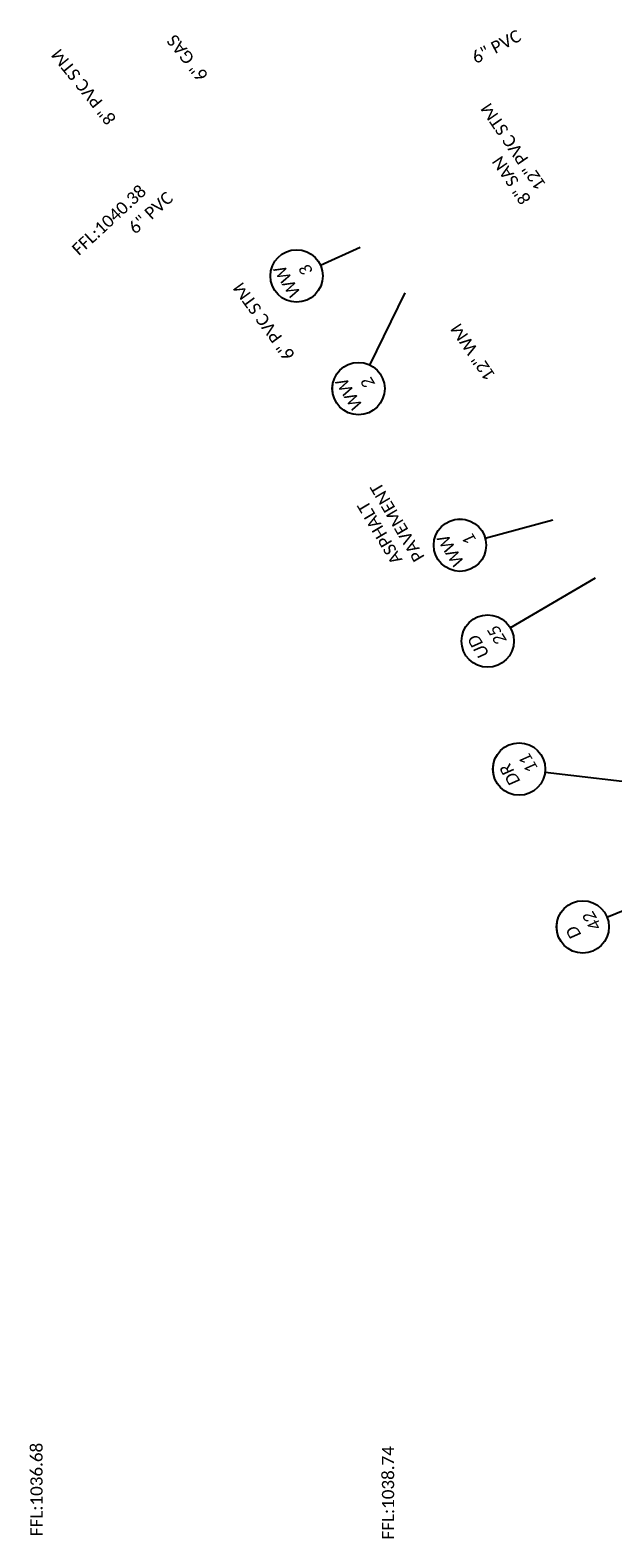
# Model space of a CAD drawing. Header units: feet. Extents: x -5 to 2247819, y -3 to 598692.
# Tile 14 of 84: x 2245419 to 2245552, y 596414 to 596759. Entities that reach past the tile are written whole.
import ezdxf
from ezdxf.enums import TextEntityAlignment as Align

# ---------------------------------------------------------------- set-up
doc = ezdxf.new("R2010")
doc.units = ezdxf.units.FT
doc.header["$MEASUREMENT"] = 0
for name, color, linetype in [('BD_X_Text', 7, 'Continuous'), ('DR_X_Text', 7, 'Continuous'), ('PV_X_Text', 7, 'Continuous'), ('TX_P_20', 7, 'Continuous'), ('UT_X_Gas_Text', 7, 'Continuous'), ('UT_X_Sanitary_Text', 7, 'Continuous'), ('UT_X_Water_Text', 7, 'Continuous')]:
    doc.layers.add(name, color=color, linetype=linetype)
doc.styles.add('P_Slanted_Normal', font='calibrii.ttf', dxfattribs={"height": 0.14})
doc.styles.add('Slanted-Normal', font='font31.shx', dxfattribs={"height": 0.14})
doc.styles.add('X_Straight_Normal', font='calibril.ttf', dxfattribs={"height": 0.14})

# ---------------------------------------------------------------- blocks, each defined once
blk = doc.blocks.new('*U1079')
blk.add_wipeout([(-0.298, 0.023), (-0.295, 0.045), (-0.291, 0.07), (-0.285, 0.091), (-0.277, 0.112), (-0.268, 0.133), (-0.257, 0.153), (-0.245, 0.172), (-0.234, 0.186), (-0.221, 0.202), (-0.206, 0.217), (-0.188, 0.233), (-0.172, 0.245), (-0.158, 0.254), (-0.142, 0.263), (-0.124, 0.272), (-0.105, 0.28), (-0.084, 0.287), (-0.058, 0.293), (-0.036, 0.297), (-0.012, 0.299), (0, 0.299), (0.022, 0.298), (0.043, 0.296), (0.069, 0.291), (0.09, 0.285), (0.111, 0.278), (0.135, 0.266), (0.153, 0.256), (0.17, 0.246), (0.187, 0.233), (0.203, 0.219), (0.217, 0.205), (0.23, 0.191), (0.24, 0.178), (0.253, 0.159), (0.264, 0.141), (0.273, 0.122), (0.281, 0.103), (0.286, 0.086), (0.291, 0.068), (0.294, 0.053), (0.297, 0.037), (0.298, 0.018), (0.299, 0), (0.298, -0.02), (0.296, -0.04), (0.293, -0.059), (0.289, -0.076), (0.284, -0.093), (0.278, -0.109), (0.272, -0.123), (0.263, -0.141), (0.254, -0.157), (0.245, -0.171), (0.232, -0.188), (0.22, -0.202), (0.211, -0.211), (0.198, -0.224), (0.188, -0.232), (0.172, -0.244), (0.151, -0.258), (0.129, -0.27), (0.112, -0.277), (0.094, -0.284), (0.07, -0.291), (0.057, -0.293), (0.038, -0.296), (0.025, -0.298), (0.011, -0.299), (0, -0.299), (-0.006, -0.299), (-0.018, -0.298), (-0.028, -0.298), (-0.04, -0.296), (-0.052, -0.294), (-0.064, -0.292), (-0.077, -0.289), (-0.092, -0.284), (-0.115, -0.276), (-0.135, -0.267), (-0.15, -0.258), (-0.168, -0.247), (-0.182, -0.237), (-0.199, -0.223), (-0.218, -0.204), (-0.232, -0.189), (-0.246, -0.17), (-0.255, -0.155), (-0.266, -0.137), (-0.275, -0.118), (-0.283, -0.097), (-0.29, -0.074), (-0.294, -0.054), (-0.297, -0.033), (-0.299, -0.015), (-0.299, 0)])
at = {"flags": 128}
blk.add_lwpolyline([(-0.183, -0.237), (-0.946, -1.226)], dxfattribs=at)
blk.add_circle((0, 0), 0.3)
at = {"style": 'Slanted-Normal', "flags": 8}
for tag, p in [('ITEMTYPE', (0, 0.125)), ('ITEMNUMBER', (0, -0.125))]:
    blk.add_attdef(tag, text='', height=0.14, dxfattribs=at).set_placement(p, align=Align.MIDDLE_CENTER)
blk = doc.blocks.new('*U1083')
blk.add_wipeout([(-0.298, 0.023), (-0.295, 0.045), (-0.291, 0.07), (-0.285, 0.091), (-0.277, 0.112), (-0.268, 0.133), (-0.257, 0.153), (-0.245, 0.172), (-0.234, 0.186), (-0.221, 0.202), (-0.206, 0.217), (-0.188, 0.233), (-0.172, 0.245), (-0.158, 0.254), (-0.142, 0.263), (-0.124, 0.272), (-0.105, 0.28), (-0.084, 0.287), (-0.058, 0.293), (-0.036, 0.297), (-0.012, 0.299), (0, 0.299), (0.022, 0.298), (0.043, 0.296), (0.069, 0.291), (0.09, 0.285), (0.111, 0.278), (0.135, 0.266), (0.153, 0.256), (0.17, 0.246), (0.187, 0.233), (0.203, 0.219), (0.217, 0.205), (0.23, 0.191), (0.24, 0.178), (0.253, 0.159), (0.264, 0.141), (0.273, 0.122), (0.281, 0.103), (0.286, 0.086), (0.291, 0.068), (0.294, 0.053), (0.297, 0.037), (0.298, 0.018), (0.299, 0), (0.298, -0.02), (0.296, -0.04), (0.293, -0.059), (0.289, -0.076), (0.284, -0.093), (0.278, -0.109), (0.272, -0.123), (0.263, -0.141), (0.254, -0.157), (0.245, -0.171), (0.232, -0.188), (0.22, -0.202), (0.211, -0.211), (0.198, -0.224), (0.188, -0.232), (0.172, -0.244), (0.151, -0.258), (0.129, -0.27), (0.112, -0.277), (0.094, -0.284), (0.07, -0.291), (0.057, -0.293), (0.038, -0.296), (0.025, -0.298), (0.011, -0.299), (0, -0.299), (-0.006, -0.299), (-0.018, -0.298), (-0.028, -0.298), (-0.04, -0.296), (-0.052, -0.294), (-0.064, -0.292), (-0.077, -0.289), (-0.092, -0.284), (-0.115, -0.276), (-0.135, -0.267), (-0.15, -0.258), (-0.168, -0.247), (-0.182, -0.237), (-0.199, -0.223), (-0.218, -0.204), (-0.232, -0.189), (-0.246, -0.17), (-0.255, -0.155), (-0.266, -0.137), (-0.275, -0.118), (-0.283, -0.097), (-0.29, -0.074), (-0.294, -0.054), (-0.297, -0.033), (-0.299, -0.015), (-0.299, 0)])
at = {"flags": 128}
blk.add_lwpolyline([(-0.081, -0.289), (-0.298, -1.062)], dxfattribs=at)
blk.add_circle((0, 0), 0.3)
at = {"style": 'Slanted-Normal', "flags": 8}
for tag, p in [('ITEMTYPE', (0, 0.125)), ('ITEMNUMBER', (0, -0.125))]:
    blk.add_attdef(tag, text='', height=0.14, dxfattribs=at).set_placement(p, align=Align.MIDDLE_CENTER)
blk = doc.blocks.new('*U1084')
blk.add_wipeout([(-0.298, 0.023), (-0.295, 0.045), (-0.291, 0.07), (-0.285, 0.091), (-0.277, 0.112), (-0.268, 0.133), (-0.257, 0.153), (-0.245, 0.172), (-0.234, 0.186), (-0.221, 0.202), (-0.206, 0.217), (-0.188, 0.233), (-0.172, 0.245), (-0.158, 0.254), (-0.142, 0.263), (-0.124, 0.272), (-0.105, 0.28), (-0.084, 0.287), (-0.058, 0.293), (-0.036, 0.297), (-0.012, 0.299), (0, 0.299), (0.022, 0.298), (0.043, 0.296), (0.069, 0.291), (0.09, 0.285), (0.111, 0.278), (0.135, 0.266), (0.153, 0.256), (0.17, 0.246), (0.187, 0.233), (0.203, 0.219), (0.217, 0.205), (0.23, 0.191), (0.24, 0.178), (0.253, 0.159), (0.264, 0.141), (0.273, 0.122), (0.281, 0.103), (0.286, 0.086), (0.291, 0.068), (0.294, 0.053), (0.297, 0.037), (0.298, 0.018), (0.299, 0), (0.298, -0.02), (0.296, -0.04), (0.293, -0.059), (0.289, -0.076), (0.284, -0.093), (0.278, -0.109), (0.272, -0.123), (0.263, -0.141), (0.254, -0.157), (0.245, -0.171), (0.232, -0.188), (0.22, -0.202), (0.211, -0.211), (0.198, -0.224), (0.188, -0.232), (0.172, -0.244), (0.151, -0.258), (0.129, -0.27), (0.112, -0.277), (0.094, -0.284), (0.07, -0.291), (0.057, -0.293), (0.038, -0.296), (0.025, -0.298), (0.011, -0.299), (0, -0.299), (-0.006, -0.299), (-0.018, -0.298), (-0.028, -0.298), (-0.04, -0.296), (-0.052, -0.294), (-0.064, -0.292), (-0.077, -0.289), (-0.092, -0.284), (-0.115, -0.276), (-0.135, -0.267), (-0.15, -0.258), (-0.168, -0.247), (-0.182, -0.237), (-0.199, -0.223), (-0.218, -0.204), (-0.232, -0.189), (-0.246, -0.17), (-0.255, -0.155), (-0.266, -0.137), (-0.275, -0.118), (-0.283, -0.097), (-0.29, -0.074), (-0.294, -0.054), (-0.297, -0.033), (-0.299, -0.015), (-0.299, 0)])
at = {"flags": 128}
blk.add_lwpolyline([(0.164, -0.251), (0.665, -1.022)], dxfattribs=at)
blk.add_circle((0, 0), 0.3)
at = {"style": 'Slanted-Normal', "flags": 8}
for tag, p in [('ITEMTYPE', (0, 0.125)), ('ITEMNUMBER', (0, -0.125))]:
    blk.add_attdef(tag, text='', height=0.14, dxfattribs=at).set_placement(p, align=Align.MIDDLE_CENTER)
blk = doc.blocks.new('*U1087')
blk.add_wipeout([(-0.298, 0.023), (-0.295, 0.045), (-0.291, 0.07), (-0.285, 0.091), (-0.277, 0.112), (-0.268, 0.133), (-0.257, 0.153), (-0.245, 0.172), (-0.234, 0.186), (-0.221, 0.202), (-0.206, 0.217), (-0.188, 0.233), (-0.172, 0.245), (-0.158, 0.254), (-0.142, 0.263), (-0.124, 0.272), (-0.105, 0.28), (-0.084, 0.287), (-0.058, 0.293), (-0.036, 0.297), (-0.012, 0.299), (0, 0.299), (0.022, 0.298), (0.043, 0.296), (0.069, 0.291), (0.09, 0.285), (0.111, 0.278), (0.135, 0.266), (0.153, 0.256), (0.17, 0.246), (0.187, 0.233), (0.203, 0.219), (0.217, 0.205), (0.23, 0.191), (0.24, 0.178), (0.253, 0.159), (0.264, 0.141), (0.273, 0.122), (0.281, 0.103), (0.286, 0.086), (0.291, 0.068), (0.294, 0.053), (0.297, 0.037), (0.298, 0.018), (0.299, 0), (0.298, -0.02), (0.296, -0.04), (0.293, -0.059), (0.289, -0.076), (0.284, -0.093), (0.278, -0.109), (0.272, -0.123), (0.263, -0.141), (0.254, -0.157), (0.245, -0.171), (0.232, -0.188), (0.22, -0.202), (0.211, -0.211), (0.198, -0.224), (0.188, -0.232), (0.172, -0.244), (0.151, -0.258), (0.129, -0.27), (0.112, -0.277), (0.094, -0.284), (0.07, -0.291), (0.057, -0.293), (0.038, -0.296), (0.025, -0.298), (0.011, -0.299), (0, -0.299), (-0.006, -0.299), (-0.018, -0.298), (-0.028, -0.298), (-0.04, -0.296), (-0.052, -0.294), (-0.064, -0.292), (-0.077, -0.289), (-0.092, -0.284), (-0.115, -0.276), (-0.135, -0.267), (-0.15, -0.258), (-0.168, -0.247), (-0.182, -0.237), (-0.199, -0.223), (-0.218, -0.204), (-0.232, -0.189), (-0.246, -0.17), (-0.255, -0.155), (-0.266, -0.137), (-0.275, -0.118), (-0.283, -0.097), (-0.29, -0.074), (-0.294, -0.054), (-0.297, -0.033), (-0.299, -0.015), (-0.299, 0)])
at = {"flags": 128}
blk.add_lwpolyline([(-0.034, -0.298), (-0.091, -0.794)], dxfattribs=at)
blk.add_circle((0, 0), 0.3)
at = {"style": 'Slanted-Normal', "flags": 8}
for tag, p in [('ITEMTYPE', (0, 0.125)), ('ITEMNUMBER', (0, -0.125))]:
    blk.add_attdef(tag, text='', height=0.14, dxfattribs=at).set_placement(p, align=Align.MIDDLE_CENTER)
blk = doc.blocks.new('*U1210')
blk.add_wipeout([(-0.298, 0.023), (-0.295, 0.045), (-0.291, 0.07), (-0.285, 0.091), (-0.277, 0.112), (-0.268, 0.133), (-0.257, 0.153), (-0.245, 0.172), (-0.234, 0.186), (-0.221, 0.202), (-0.206, 0.217), (-0.188, 0.233), (-0.172, 0.245), (-0.158, 0.254), (-0.142, 0.263), (-0.124, 0.272), (-0.105, 0.28), (-0.084, 0.287), (-0.058, 0.293), (-0.036, 0.297), (-0.012, 0.299), (0, 0.299), (0.022, 0.298), (0.043, 0.296), (0.069, 0.291), (0.09, 0.285), (0.111, 0.278), (0.135, 0.266), (0.153, 0.256), (0.17, 0.246), (0.187, 0.233), (0.203, 0.219), (0.217, 0.205), (0.23, 0.191), (0.24, 0.178), (0.253, 0.159), (0.264, 0.141), (0.273, 0.122), (0.281, 0.103), (0.286, 0.086), (0.291, 0.068), (0.294, 0.053), (0.297, 0.037), (0.298, 0.018), (0.299, 0), (0.298, -0.02), (0.296, -0.04), (0.293, -0.059), (0.289, -0.076), (0.284, -0.093), (0.278, -0.109), (0.272, -0.123), (0.263, -0.141), (0.254, -0.157), (0.245, -0.171), (0.232, -0.188), (0.22, -0.202), (0.211, -0.211), (0.198, -0.224), (0.188, -0.232), (0.172, -0.244), (0.151, -0.258), (0.129, -0.27), (0.112, -0.277), (0.094, -0.284), (0.07, -0.291), (0.057, -0.293), (0.038, -0.296), (0.025, -0.298), (0.011, -0.299), (0, -0.299), (-0.006, -0.299), (-0.018, -0.298), (-0.028, -0.298), (-0.04, -0.296), (-0.052, -0.294), (-0.064, -0.292), (-0.077, -0.289), (-0.092, -0.284), (-0.115, -0.276), (-0.135, -0.267), (-0.15, -0.258), (-0.168, -0.247), (-0.182, -0.237), (-0.199, -0.223), (-0.218, -0.204), (-0.232, -0.189), (-0.246, -0.17), (-0.255, -0.155), (-0.266, -0.137), (-0.275, -0.118), (-0.283, -0.097), (-0.29, -0.074), (-0.294, -0.054), (-0.297, -0.033), (-0.299, -0.015), (-0.299, 0)])
at = {"flags": 128}
blk.add_lwpolyline([(-0.003, -0.3), (-0.014, -1.432)], dxfattribs=at)
blk.add_circle((0, 0), 0.3)
at = {"style": 'Slanted-Normal', "flags": 8}
for tag, p in [('ITEMTYPE', (0, 0.125)), ('ITEMNUMBER', (0, -0.125))]:
    blk.add_attdef(tag, text='', height=0.14, dxfattribs=at).set_placement(p, align=Align.MIDDLE_CENTER)
blk = doc.blocks.new('*U1216')
blk.add_wipeout([(-0.298, 0.023), (-0.295, 0.045), (-0.291, 0.07), (-0.285, 0.091), (-0.277, 0.112), (-0.268, 0.133), (-0.257, 0.153), (-0.245, 0.172), (-0.234, 0.186), (-0.221, 0.202), (-0.206, 0.217), (-0.188, 0.233), (-0.172, 0.245), (-0.158, 0.254), (-0.142, 0.263), (-0.124, 0.272), (-0.105, 0.28), (-0.084, 0.287), (-0.058, 0.293), (-0.036, 0.297), (-0.012, 0.299), (0, 0.299), (0.022, 0.298), (0.043, 0.296), (0.069, 0.291), (0.09, 0.285), (0.111, 0.278), (0.135, 0.266), (0.153, 0.256), (0.17, 0.246), (0.187, 0.233), (0.203, 0.219), (0.217, 0.205), (0.23, 0.191), (0.24, 0.178), (0.253, 0.159), (0.264, 0.141), (0.273, 0.122), (0.281, 0.103), (0.286, 0.086), (0.291, 0.068), (0.294, 0.053), (0.297, 0.037), (0.298, 0.018), (0.299, 0), (0.298, -0.02), (0.296, -0.04), (0.293, -0.059), (0.289, -0.076), (0.284, -0.093), (0.278, -0.109), (0.272, -0.123), (0.263, -0.141), (0.254, -0.157), (0.245, -0.171), (0.232, -0.188), (0.22, -0.202), (0.211, -0.211), (0.198, -0.224), (0.188, -0.232), (0.172, -0.244), (0.151, -0.258), (0.129, -0.27), (0.112, -0.277), (0.094, -0.284), (0.07, -0.291), (0.057, -0.293), (0.038, -0.296), (0.025, -0.298), (0.011, -0.299), (0, -0.299), (-0.006, -0.299), (-0.018, -0.298), (-0.028, -0.298), (-0.04, -0.296), (-0.052, -0.294), (-0.064, -0.292), (-0.077, -0.289), (-0.092, -0.284), (-0.115, -0.276), (-0.135, -0.267), (-0.15, -0.258), (-0.168, -0.247), (-0.182, -0.237), (-0.199, -0.223), (-0.218, -0.204), (-0.232, -0.189), (-0.246, -0.17), (-0.255, -0.155), (-0.266, -0.137), (-0.275, -0.118), (-0.283, -0.097), (-0.29, -0.074), (-0.294, -0.054), (-0.297, -0.033), (-0.299, -0.015), (-0.299, 0)])
at = {"flags": 128}
blk.add_lwpolyline([(-0.046, -0.296), (-0.299, -1.933)], dxfattribs=at)
blk.add_circle((0, 0), 0.3)
at = {"style": 'Slanted-Normal', "flags": 8}
for tag, p in [('ITEMTYPE', (0, 0.125)), ('ITEMNUMBER', (0, -0.125))]:
    blk.add_attdef(tag, text='', height=0.14, dxfattribs=at).set_placement(p, align=Align.MIDDLE_CENTER)

msp = doc.modelspace()

# ---------------------------------------------------------------- block references
at = {"layer": 'TX_P_20'}
ref = msp.add_blockref('*U1079', (2245530.622, 596589.655), dxfattribs=dict(at, xscale=20.00000000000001, yscale=20.00000000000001, zscale=20.00000000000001, rotation=121))
ref.add_attrib('ITEMTYPE', 'DR', dxfattribs={"layer": '0', "height": 2.8, "rotation": 121, "style": 'P_Slanted_Normal'}).set_placement((2245528.48, 596588.368), align=Align.MIDDLE_CENTER)
ref.add_attrib('ITEMNUMBER', '11', dxfattribs={"layer": '0', "height": 2.8, "rotation": 121, "style": 'P_Slanted_Normal'}).set_placement((2245532.765, 596590.943), align=Align.MIDDLE_CENTER)

# ---------------------------------------------------------------- texts
at = {"layer": 'BD_X_Text', "style": 'X_Straight_Normal'}
for s, rotation, p in [('FFL:1040.38', 42.83635, (2245429.793, 596707.112)), ('FFL:1036.68', 90, (2245421.473, 596413.942)), ('FFL:1038.74', 90, (2245502.002, 596413.174))]:
    msp.add_text(s, height=2.8, rotation=rotation, dxfattribs=at).set_placement(p)
at = {"layer": 'DR_X_Text', "char_height": 2.8, "attachment_point": 3, "style": 'X_Straight_Normal'}
for s, insert, rotation in [('6" PVC', (2245530.08, 596759.153), 27.55954), ('8" PVC STM', (2245423.223, 596753.141), 128.92965), ('12" PVC STM', (2245521.615, 596740.937), 124.30684), ('6" PVC', (2245449.741, 596722.158), 42.1539), ('6" PVC STM', (2245464.888, 596699.798), 126.0111)]:
    msp.add_mtext(s, dxfattribs=dict(at, insert=insert, rotation=rotation))
at = {"layer": 'PV_X_Text', "insert": (2245497.494, 596643.061), "char_height": 2.8, "attachment_point": 2, "rotation": 120.74488, "style": 'X_Straight_Normal'}
msp.add_mtext_dynamic_manual_height_columns('ASPHALT\\PPAVEMENT', width=15.72948, gutter_width=14, heights=[0], dxfattribs=at)
at = {"layer": 'UT_X_Gas_Text', "style": 'X_Straight_Normal'}
msp.add_text('6" GAS', height=2.8, rotation=128.86408, dxfattribs=at).set_placement((2245459.554, 596748.638))
at = {"layer": 'UT_X_Sanitary_Text', "style": 'X_Straight_Normal'}
msp.add_text('8" SAN', height=2.8, rotation=124.42703, dxfattribs=at).set_placement((2245533.505, 596720.221))
at = {"layer": 'UT_X_Water_Text', "style": 'X_Straight_Normal'}
msp.add_text('12" WM', height=2.8, rotation=124.05909, dxfattribs=at).set_placement((2245525.307, 596679.806))

# ---------------------------------------------------------------- next in the draw order: block references
at = {"layer": 'TX_P_20'}
ref = msp.add_blockref('*U1084', (2245493.832, 596676.798), dxfattribs=dict(at, xscale=20.00000000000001, yscale=20.00000000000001, zscale=20.00000000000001, rotation=121))
ref.add_attrib('ITEMTYPE', 'WW', dxfattribs={"layer": '0', "height": 2.8, "rotation": 121, "style": 'P_Slanted_Normal'}).set_placement((2245491.689, 596675.511), align=Align.MIDDLE_CENTER)
ref.add_attrib('ITEMNUMBER', '2', dxfattribs={"layer": '0', "height": 2.8, "rotation": 121, "style": 'P_Slanted_Normal'}).set_placement((2245495.975, 596678.086), align=Align.MIDDLE_CENTER)
ref = msp.add_blockref('*U1083', (2245517.083, 596640.942), dxfattribs=dict(at, xscale=20.00000000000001, yscale=20.00000000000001, zscale=20.00000000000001, rotation=121))
ref.add_attrib('ITEMTYPE', 'WW', dxfattribs={"layer": '0', "height": 2.8, "rotation": 121, "style": 'P_Slanted_Normal'}).set_placement((2245514.941, 596639.654), align=Align.MIDDLE_CENTER)
ref.add_attrib('ITEMNUMBER', '1', dxfattribs={"layer": '0', "height": 2.8, "rotation": 121, "style": 'P_Slanted_Normal'}).set_placement((2245519.226, 596642.23), align=Align.MIDDLE_CENTER)
ref = msp.add_blockref('*U1216', (2245545.204, 596553.494), dxfattribs=dict(at, xscale=20.00000000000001, yscale=20.00000000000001, zscale=20.00000000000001, rotation=121))
ref.add_attrib('ITEMTYPE', 'D', dxfattribs={"layer": '0', "height": 2.8, "rotation": 121, "style": 'P_Slanted_Normal'}).set_placement((2245543.061, 596552.206), align=Align.MIDDLE_CENTER)
ref.add_attrib('ITEMNUMBER', '42', dxfattribs={"layer": '0', "height": 2.8, "rotation": 121, "style": 'P_Slanted_Normal'}).set_placement((2245547.347, 596554.781), align=Align.MIDDLE_CENTER)

# ---------------------------------------------------------------- next in the draw order: block references
ref = msp.add_blockref('*U1087', (2245479.642, 596702.598), dxfattribs=dict(at, xscale=20.00000000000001, yscale=20.00000000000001, zscale=20.00000000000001, rotation=121))
ref.add_attrib('ITEMTYPE', 'WW', dxfattribs={"layer": '0', "height": 2.8, "rotation": 121, "style": 'P_Slanted_Normal'}).set_placement((2245477.499, 596701.31), align=Align.MIDDLE_CENTER)
ref.add_attrib('ITEMNUMBER', '3', dxfattribs={"layer": '0', "height": 2.8, "rotation": 121, "style": 'P_Slanted_Normal'}).set_placement((2245481.785, 596703.886), align=Align.MIDDLE_CENTER)
ref = msp.add_blockref('*U1210', (2245523.426, 596618.98), dxfattribs=dict(at, xscale=20, yscale=20, zscale=20, rotation=121))
ref.add_attrib('ITEMTYPE', 'UD', dxfattribs={"layer": '0', "height": 2.8, "rotation": 121, "style": 'P_Slanted_Normal'}).set_placement((2245521.283, 596617.693), align=Align.MIDDLE_CENTER)
ref.add_attrib('ITEMNUMBER', '25', dxfattribs={"layer": '0', "height": 2.8, "rotation": 121, "style": 'P_Slanted_Normal'}).set_placement((2245525.569, 596620.268), align=Align.MIDDLE_CENTER)

doc.saveas('drawing.dxf')
